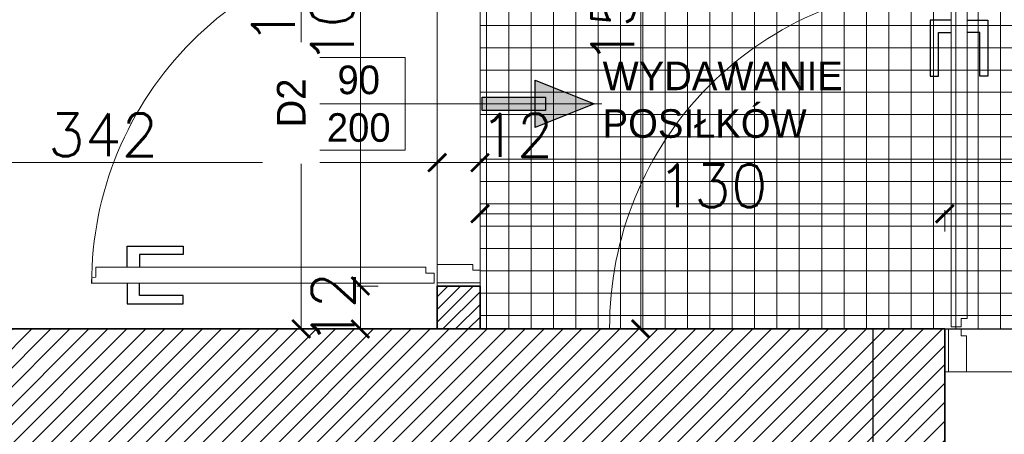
# Model space of a CAD drawing. Header units: millimetres. Extents: x -587 to 358276, y -26688 to 221215.
# Tile 148 of 256: x 9620 to 9895, y 10379 to 10495. Entities that reach past the tile are written whole.
import ezdxf
from ezdxf.lldxf.tags import DXFTag

# ---------------------------------------------------------------- set-up
doc = ezdxf.new("R2010")
doc.units = ezdxf.units.MM
doc.header["$MEASUREMENT"] = 0
doc.layers.add('_I_EKO_PODKLAD 3', color=252, linetype='Continuous')
doc.layers.add('stolarka', color=1, linetype='Continuous')
for name, color, linetype, lineweight in [('A_istniejące ściany', 7, 'Continuous', 35), ('A_l.przerywana', 250, 'ICAD_ISO03W100', 9), ('A_opisy', 166, 'Continuous', 15), ('A_projektowane sciany', 5, 'Continuous', 35), ('A_ściany projektowane', 5, 'Continuous', 35), ('l.przerywana', 104, 'ICAD_ISO03W100', 5), ('l.wypełnien', 253, 'Continuous', 5), ('wymiarowanie', 176, 'Continuous', 9)]:
    doc.layers.add(name, color=color, linetype=linetype, lineweight=lineweight)
doc.styles.add('styl2', font='simplex.shx')
tags = doc.linetypes.add('ICAD_ISO03W100', pattern=[30, 12, -18]).pattern_tags.tags
tags[6:7] = [DXFTag(74, 4), DXFTag(75, 0), DXFTag(340, '0'), DXFTag(46, 1.0), DXFTag(50, 0.0), DXFTag(44, 0.0), DXFTag(45, 0.0)]
tags[4:5] = [DXFTag(74, 4), DXFTag(75, 0), DXFTag(340, '0'), DXFTag(46, 1.0), DXFTag(50, 0.0), DXFTag(44, 0.0), DXFTag(45, 0.0)]
doc.dimstyles.new('Skala 1-50', dxfattribs={"dimtxt": 12, "dimasz": 5, "dimexe": 1, "dimexo": 1, "dimgap": 1.5, "dimtad": 1, "dimdec": 1, "dimrnd": 0.5, "dimtxsty": 'styl2', "dimblk": 'ARCHTICK', "dimcen": 5, "dimadec": 0, "dimazin": 0, "dimtfac": 1, "dimtdec": 1, "dimtmove": 1, "dimatfit": 3, "dimldrblk": 'ARCHTICK', "dimfxl": 5, "dimfxlon": 1, "dimlwd": -1, "dimlwe": -1, "dimarcsym": 0})

# ---------------------------------------------------------------- blocks, each defined once
blk = doc.blocks.new('_ArchTick')
at = {"color": 0, "linetype": 'ByBlock', "const_width": 0.15}
blk.add_lwpolyline([(-0.5, -0.5), (0.5, 0.5)], dxfattribs=at)
blk = doc.blocks.new('*D3723')
at = {"layer": 'Defpoints', "color": 0}
for p in [(9736.23, 10481.61), (9394.23, 10476.5), (9736.23, 10455.14)]:
    blk.add_point(p, dxfattribs=at)
at = {"layer": 'wymiarowanie', "color": 0}
for p, q in [((9394.23, 10460.14), (9394.23, 10454.14)), ((9736.23, 10460.14), (9736.23, 10454.14)), ((9394.23, 10455.14), (9736.23, 10455.14))]:
    blk.add_line(p, q, dxfattribs=at)
at = {"layer": 'wymiarowanie', "color": 0, "xscale": 5, "yscale": 5, "zscale": 5, "rotation": 180}
blk.add_blockref('_ArchTick', (9394.23, 10455.14), dxfattribs=at)
at = {"layer": 'wymiarowanie', "color": 0, "xscale": 5, "yscale": 5, "zscale": 5}
blk.add_blockref('_ArchTick', (9736.23, 10455.14), dxfattribs=at)
at = {"layer": 'wymiarowanie', "color": 0, "insert": (9642.84, 10462.94), "char_height": 12, "attachment_point": 5, "style": 'styl2'}
blk.add_mtext('342', dxfattribs=at)
blk = doc.blocks.new('*D3724')
at = {"layer": 'Defpoints', "color": 0}
for p in [(9736.23, 10481.61), (9748.23, 10476.62), (9748.23, 10455.14)]:
    blk.add_point(p, dxfattribs=at)
at = {"layer": 'wymiarowanie', "color": 0}
for p, q in [((9736.23, 10460.14), (9736.23, 10454.14)), ((9748.23, 10460.14), (9748.23, 10454.14)), ((9736.23, 10455.14), (9748.23, 10455.14))]:
    blk.add_line(p, q, dxfattribs=at)
at = {"layer": 'wymiarowanie', "color": 0, "xscale": 5, "yscale": 5, "zscale": 5, "rotation": 180}
blk.add_blockref('_ArchTick', (9736.23, 10455.14), dxfattribs=at)
at = {"layer": 'wymiarowanie', "color": 0, "xscale": 5, "yscale": 5, "zscale": 5}
blk.add_blockref('_ArchTick', (9748.23, 10455.14), dxfattribs=at)
at = {"layer": 'wymiarowanie', "color": 0, "insert": (9758.48, 10462.79), "char_height": 12, "attachment_point": 5, "style": 'styl2'}
blk.add_mtext('12', dxfattribs=at)
blk = doc.blocks.new('*D3725')
at = {"layer": 'Defpoints', "color": 0}
for p in [(11082.39, 10478.89), (9748.23, 10476.62), (11082.39, 10455.14)]:
    blk.add_point(p, dxfattribs=at)
at = {"layer": 'wymiarowanie', "color": 0}
for p, q in [((9748.23, 10460.14), (9748.23, 10454.14)), ((11082.39, 10460.14), (11082.39, 10454.14)), ((9748.23, 10455.14), (11082.39, 10455.14))]:
    blk.add_line(p, q, dxfattribs=at)
at = {"layer": 'wymiarowanie', "color": 0, "xscale": 5, "yscale": 5, "zscale": 5, "rotation": 180}
blk.add_blockref('_ArchTick', (9748.23, 10455.14), dxfattribs=at)
at = {"layer": 'wymiarowanie', "color": 0, "xscale": 5, "yscale": 5, "zscale": 5}
blk.add_blockref('_ArchTick', (11082.39, 10455.14), dxfattribs=at)
at = {"layer": 'wymiarowanie', "color": 0, "insert": (10365.34, 10462.53), "char_height": 12, "attachment_point": 5, "style": 'styl2'}
blk.add_mtext('1334', dxfattribs=at)
blk = doc.blocks.new('*D3765')
at = {"layer": 'Defpoints', "color": 0}
for p in [(9731.23, 10598.59), (9698.22, 10408.59), (9720.08, 10408.59)]:
    blk.add_point(p, dxfattribs=at)
at = {"layer": 'wymiarowanie', "color": 0}
for p, q in [((9703.22, 10598.59), (9697.22, 10598.59)), ((9698.22, 10598.59), (9698.22, 10408.59)), ((9703.22, 10408.59), (9697.22, 10408.59))]:
    blk.add_line(p, q, dxfattribs=at)
at = {"layer": 'wymiarowanie', "color": 0, "xscale": 5, "yscale": 5, "zscale": 5}
for p, rotation in [((9698.22, 10598.59), 90), ((9698.22, 10408.59), 270)]:
    blk.add_blockref('_ArchTick', p, dxfattribs=dict(at, rotation=rotation))
at = {"layer": 'wymiarowanie', "color": 0, "insert": (9690.42, 10503.59), "char_height": 12, "attachment_point": 5, "rotation": 90, "style": 'styl2'}
blk.add_mtext('190', dxfattribs=at)
blk = doc.blocks.new('*D3927')
at = {"layer": 'Defpoints', "color": 0}
for p in [(9878.19, 10440.84), (9748.23, 10408.59), (9878.19, 10408.59)]:
    blk.add_point(p, dxfattribs=at)
at = {"layer": 'wymiarowanie', "color": 0}
for p, q in [((9748.23, 10435.84), (9748.23, 10441.84)), ((9748.23, 10440.84), (9878.19, 10440.84)), ((9878.19, 10435.84), (9878.19, 10441.84))]:
    blk.add_line(p, q, dxfattribs=at)
at = {"layer": 'wymiarowanie', "color": 0, "xscale": 5, "yscale": 5, "zscale": 5, "rotation": 180}
blk.add_blockref('_ArchTick', (9748.23, 10440.84), dxfattribs=at)
at = {"layer": 'wymiarowanie', "color": 0, "xscale": 5, "yscale": 5, "zscale": 5}
blk.add_blockref('_ArchTick', (9878.19, 10440.84), dxfattribs=at)
at = {"layer": 'wymiarowanie', "color": 0, "insert": (9813.21, 10448.64), "char_height": 12, "attachment_point": 5, "style": 'styl2'}
blk.add_mtext('130', dxfattribs=at)
blk = doc.blocks.new('*D3928')
at = {"layer": 'Defpoints', "color": 0}
for p in [(9980.19, 10440.84), (9878.19, 10408.59), (9980.19, 10408.59)]:
    blk.add_point(p, dxfattribs=at)
at = {"layer": 'wymiarowanie', "color": 0}
for p, q in [((9878.19, 10435.84), (9878.19, 10441.84)), ((9878.19, 10440.84), (9980.19, 10440.84)), ((9980.19, 10435.84), (9980.19, 10441.84))]:
    blk.add_line(p, q, dxfattribs=at)
at = {"layer": 'wymiarowanie', "color": 0, "xscale": 5, "yscale": 5, "zscale": 5, "rotation": 180}
blk.add_blockref('_ArchTick', (9878.19, 10440.84), dxfattribs=at)
at = {"layer": 'wymiarowanie', "color": 0, "xscale": 5, "yscale": 5, "zscale": 5}
blk.add_blockref('_ArchTick', (9980.19, 10440.84), dxfattribs=at)
at = {"layer": 'wymiarowanie', "color": 0, "insert": (9929.19, 10448.64), "char_height": 12, "attachment_point": 5, "style": 'styl2'}
blk.add_mtext('102', dxfattribs=at)
blk = doc.blocks.new('*D4054')
at = {"layer": 'Defpoints', "color": 0}
for p in [(9714.76, 10420.59), (9736.23, 10420.59), (9736.23, 10408.59)]:
    blk.add_point(p, dxfattribs=at)
at = {"layer": 'wymiarowanie', "color": 0}
for p, q in [((9719.76, 10420.59), (9713.76, 10420.59)), ((9714.76, 10408.59), (9714.76, 10420.59)), ((9719.76, 10408.59), (9713.76, 10408.59))]:
    blk.add_line(p, q, dxfattribs=at)
at = {"layer": 'wymiarowanie', "color": 0, "xscale": 5, "yscale": 5, "zscale": 5}
for p, rotation in [((9714.76, 10420.59), 90), ((9714.76, 10408.59), 270)]:
    blk.add_blockref('_ArchTick', p, dxfattribs=dict(at, rotation=rotation))
at = {"layer": 'wymiarowanie', "color": 0, "insert": (9707.15, 10414.33), "char_height": 12, "attachment_point": 5, "rotation": 90, "style": 'styl2'}
blk.add_mtext('12', dxfattribs=at)
blk = doc.blocks.new('*D4055')
at = {"layer": 'Defpoints', "color": 0}
for p in [(9714.76, 10522.59), (9736.23, 10522.59), (9736.23, 10420.59)]:
    blk.add_point(p, dxfattribs=at)
at = {"layer": 'wymiarowanie', "color": 0}
for p, q in [((9719.76, 10522.59), (9713.76, 10522.59)), ((9714.76, 10420.59), (9714.76, 10522.59)), ((9719.76, 10420.59), (9713.76, 10420.59))]:
    blk.add_line(p, q, dxfattribs=at)
at = {"layer": 'wymiarowanie', "color": 0, "xscale": 5, "yscale": 5, "zscale": 5}
for p, rotation in [((9714.76, 10522.59), 90), ((9714.76, 10420.59), 270)]:
    blk.add_blockref('_ArchTick', p, dxfattribs=dict(at, rotation=rotation))
at = {"layer": 'wymiarowanie', "color": 0, "insert": (9706.96, 10498.08), "char_height": 12, "attachment_point": 5, "rotation": 90, "style": 'styl2'}
blk.add_mtext('102', dxfattribs=at)
blk = doc.blocks.new('*D4062')
at = {"layer": 'Defpoints', "color": 0}
for p in [(9755.23, 10558.59), (9769.18, 10408.59), (9793.17, 10408.59)]:
    blk.add_point(p, dxfattribs=at)
at = {"layer": 'wymiarowanie', "color": 0}
for p, q in [((9788.17, 10558.59), (9794.17, 10558.59)), ((9793.17, 10558.59), (9793.17, 10408.59)), ((9788.17, 10408.59), (9794.17, 10408.59))]:
    blk.add_line(p, q, dxfattribs=at)
at = {"layer": 'wymiarowanie', "color": 0, "xscale": 5, "yscale": 5, "zscale": 5}
for p, rotation in [((9793.17, 10558.59), 90), ((9793.17, 10408.59), 270)]:
    blk.add_blockref('_ArchTick', p, dxfattribs=dict(at, rotation=rotation))
at = {"layer": 'wymiarowanie', "color": 0, "insert": (9785.37, 10498.08), "char_height": 12, "attachment_point": 5, "rotation": 90, "style": 'styl2'}
blk.add_mtext('150', dxfattribs=at)

msp = doc.modelspace()

# ---------------------------------------------------------------- hatches: boundary and pattern name
at = {"layer": '_I_EKO_PODKLAD 3'}
for points in [[(9763.6, 10478.24), (9780.12, 10471.59), (9763.6, 10464.95)], [(9763.6, 10478.24), (9780.12, 10471.59), (9763.6, 10464.95)], [(9763.98, 10469.75), (9763.98, 10473.44), (9748.8, 10473.44), (9748.8, 10469.75)], [(9763.98, 10469.75), (9763.98, 10473.44), (9748.8, 10473.44), (9748.8, 10469.75)]]:
    msp.add_hatch(color=252, dxfattribs=at).paths.add_polyline_path(points)
at = {"layer": 'l.wypełnien'}
h = msp.add_hatch(dxfattribs=at)
h.set_pattern_fill('ANSI31', color=5, scale=20, style=0)
h.set_pattern_definition([(45, (0, 6.0705), (-1.76776695, 1.76776695), [])])
h.paths.add_polyline_path([(9636.23, 10598.59), (9636.23, 10610.59), (9443.47, 10610.59), (9443.47, 10800.59), (9431.47, 10800.59), (9431.47, 10610.59), (9394.23, 10610.59), (9394.23, 10598.59)])
h.paths.add_polyline_path([(9864.23, 10558.59), (9864.23, 10570.59), (9878.23, 10570.59), (9878.23, 10798.06), (9890.23, 10798.06), (9890.23, 10570.59), (9900.23, 10570.59), (9900.23, 10558.59)])
h.paths.add_polyline_path([(9731.23, 10610.59), (9731.23, 10598.59), (9736.23, 10598.59), (9736.23, 10522.59), (9748.23, 10522.59), (9748.23, 10558.59), (9762.23, 10558.59), (9762.23, 10570.59), (9748.23, 10570.59), (9748.23, 10610.59)])
h.paths.add_polyline_path([(9368.19, 10610.59), (9368.19, 10598.59), (9394.23, 10598.59), (9394.23, 10610.59)])
h.paths.add_polyline_path([(9748.23, 10408.59), (9748.23, 10420.59), (9736.23, 10420.59), (9736.23, 10408.59)])
h = msp.add_hatch(dxfattribs=at)
h.set_pattern_fill('ANSI37', color=254, scale=50, angle=45, style=0)
h.set_pattern_definition([(90, (0, 6.0705), (-6.25, 4e-16), []), (180, (0, 6.0705), (-8e-16, -6.25), [])])
h.paths.add_polyline_path([(11082.39, 10408.71), (9748.23, 10408.71), (9748.23, 10558.59), (11082.39, 10558.59)])
h.paths.add_polyline_path([(10967.23, 10460.22), (10802.49, 10460.22), (10802.49, 10439.95), (10967.23, 10439.95)], flags=16)
h.paths.add_polyline_path([(10967.23, 10480.5), (10885.65, 10480.5), (10802.49, 10480.5), (10802.49, 10460.22), (10967.23, 10460.22)], flags=16)
h.paths.add_polyline_path([(10552.67, 10506.2), (10471.1, 10506.2), (10387.94, 10506.2), (10387.94, 10485.93), (10552.67, 10485.93)], flags=16)
h.paths.add_polyline_path([(10552.67, 10485.93), (10387.94, 10485.93), (10387.94, 10465.65), (10552.67, 10465.65)], flags=16)
h.paths.add_polyline_path([(10885.65, 10513.76), (10802.49, 10513.76), (10802.49, 10480.5), (10885.65, 10480.5)], flags=16)
h.paths.add_polyline_path([(10471.1, 10539.47), (10387.94, 10539.47), (10387.94, 10506.2), (10471.1, 10506.2)], flags=16)
h.paths.add_polyline_path([(10137.67, 10524.15, 0.414214), (10130.59, 10524.15), (10116.45, 10510, 0.414214), (10116.45, 10502.93), (10130.59, 10488.79, 0.414214), (10137.67, 10488.79), (10151.81, 10502.93, 0.414214), (10151.81, 10510)], flags=16)
h.paths.add_polyline_path([(10330.53, 10472.91, 0.414214), (10323.46, 10472.91), (10309.32, 10458.77, 0.414214), (10309.32, 10451.7), (10323.46, 10437.56, 0.414214), (10330.53, 10437.56), (10344.68, 10451.7, 0.414214), (10344.68, 10458.77)], flags=16)
h.paths.add_polyline_path([(11080.91, 10486.09), (11047.58, 10486.09), (11047.58, 10473.09), (11080.91, 10473.09)], flags=16)
h.paths.add_polyline_path([(11080.91, 10499.09), (11047.58, 10499.09), (11047.58, 10486.09), (11080.91, 10486.09)], flags=16)
h.paths.add_polyline_path([(9951.23, 10551.89), (9938.23, 10551.89), (9938.23, 10525.89), (9951.23, 10525.89)], flags=16)
h.paths.add_polyline_path([(9964.23, 10551.89), (9951.23, 10551.89), (9951.23, 10525.89), (9964.23, 10525.89)], flags=16)
h.paths.add_polyline_path([(10608.19, 10551.89), (10595.19, 10551.89), (10595.19, 10525.89), (10608.19, 10525.89)], flags=16)
h.paths.add_polyline_path([(11047.58, 10499.09), (11034.58, 10499.09), (11034.58, 10473.09), (11047.58, 10473.09), (11047.58, 10486.09)], flags=16)
h.paths.add_polyline_path([(9964.23, 10525.89), (9951.23, 10525.89), (9938.23, 10525.89), (9938.23, 10512.89), (9964.23, 10512.89)], flags=16)
h.paths.add_polyline_path([(10608.19, 10525.89), (10595.19, 10525.89), (10582.19, 10525.89), (10582.19, 10512.89), (10608.19, 10512.89)], flags=16)
h.paths.add_polyline_path([(10595.19, 10551.89), (10582.19, 10551.89), (10582.19, 10525.89), (10595.19, 10525.89)], flags=16)
h = msp.add_hatch(dxfattribs=at)
h.set_pattern_fill('ANSI31', color=256, scale=30, style=0)
h.set_pattern_definition([(45, (0, 6.0705), (-2.6516504, 2.6516504), [])])
h.paths.add_polyline_path([(10179.68, 10408.59), (10279.59, 10408.59), (10279.59, 10402.59), (10273.59, 10402.59), (10273.59, 10129.76), (10279.59, 10132.55), (10279.59, 10023.36), (10316.23, 10023.36), (10316.23, 9998.81), (10279.59, 9998.81), (10279.59, 9933.83), (10254.19, 9933.83), (10254.19, 10365.41), (10179.68, 10365.41)])
h.paths.add_polyline_path([(10260.11, 10252.44), (10272.71, 10252.44), (10272.71, 10285.94), (10260.11, 10285.94)], flags=24)
h.paths.add_polyline_path([(10504.8, 10315.91), (10504.8, 10303.91), (10504.8, 10260.82), (10504.8, 10023.36), (10504.8, 9998.81), (10504.8, 9933.83), (10529.35, 9933.83), (10529.35, 10287.41), (10542.35, 10287.41), (10542.35, 10365.41), (10636.35, 10365.41), (10635.51, 10408.59), (10504.8, 10408.59), (10504.8, 10402.59)])
h.paths.add_polyline_path([(10504.8, 10402.59), (10510.8, 10402.59), (10510.8, 10315.91), (10504.8, 10315.91)], flags=16)
h.paths.add_polyline_path([(10504.8, 10398.59), (10504.8, 10315.91), (10510.8, 10315.91), (10510.8, 10402.59), (10504.8, 10402.59)], flags=0)
h.paths.add_polyline_path([(10515.95, 10332.41), (10515.95, 10353.41), (10530.35, 10353.41), (10530.35, 10332.41)], flags=16)
h.paths.add_polyline_path([(10515.95, 10353.41), (10515.95, 10332.41), (10530.35, 10332.41), (10530.35, 10353.41)], flags=0)
h.paths.add_polyline_path([(10515.95, 10303.91), (10515.95, 10299.41), (10530.35, 10299.41), (10530.35, 10320.41), (10515.95, 10320.41), (10515.95, 10315.91)], flags=16)
h.paths.add_polyline_path([(10515.95, 10303.91), (10515.95, 10315.91), (10515.95, 10320.41), (10530.35, 10320.41), (10530.35, 10299.41), (10515.95, 10299.41)], flags=0)
h.paths.add_polyline_path([(10504.8, 10260.82), (10504.8, 10303.91), (10510.8, 10303.91), (10510.8, 10260.82)], flags=16)
h.paths.add_polyline_path([(10510.8, 10260.82), (10510.8, 10303.91), (10504.8, 10303.91), (10504.8, 10265.82), (10504.8, 10260.82)], flags=0)
h.paths.add_polyline_path([(10504.8, 10303.91), (10510.8, 10303.91), (10510.8, 10315.91), (10504.8, 10315.91)], flags=16)
h.paths.add_polyline_path([(10504.8, 10315.91), (10510.8, 10315.91), (10510.8, 10303.91), (10504.8, 10303.91)], flags=0)
h.paths.add_polyline_path([(10510.8, 10315.91), (10515.95, 10315.91), (10515.95, 10303.91), (10510.8, 10303.91)], flags=16)
h.paths.add_polyline_path([(10510.84, 10332.09), (10523.45, 10332.09), (10523.45, 10365.59), (10510.84, 10365.59)], flags=8)
h.paths.add_polyline_path([(10510.84, 10332.09), (10523.45, 10332.09), (10523.45, 10365.59), (10510.84, 10365.59)], flags=8)
h.paths.add_polyline_path([(9506.72, 10365.41), (9506.72, 10408.59), (9858.19, 10408.59), (9858.19, 10365.41)])
h.paths.add_polyline_path([(10000.19, 10365.41), (10089.09, 10365.41), (10089.09, 10408.59), (10000.19, 10408.59)])
h.paths.add_polyline_path([(10273.59, 10129.76), (10273.59, 10402.59), (10279.59, 10402.59), (10279.59, 10365.41), (10279.59, 10132.55)])
h.paths.add_polyline_path([(10372.72, 9998.81), (10372.72, 10023.36), (10316.23, 10023.36), (10316.23, 9998.81)])
h.paths.add_polyline_path([(9858.19, 10365.41), (9858.19, 10408.59), (9878.19, 10408.59), (9878.19, 10365.41)])
h.paths.add_polyline_path([(10000.19, 10365.41), (10000.19, 10408.59), (9980.19, 10408.59), (9980.19, 10365.41)])
h.paths.add_polyline_path([(10279.59, 9913.83), (10279.59, 9933.83), (10254.19, 9933.83), (10254.19, 9913.83)])
h.paths.add_polyline_path([(10529.35, 9913.83), (10529.35, 9933.83), (10504.8, 9933.83), (10504.8, 9913.83)])
h.paths.add_polyline_path([(10494.8, 10023.36), (10494.8, 9998.81), (10504.8, 9998.81), (10504.8, 10023.36)])

# ---------------------------------------------------------------- linework, layer by layer
at = {"color": 5, "lineweight": 9}
for points in [[(9746.25, 10426.59), (9746.25, 10425.08), (9748.23, 10425.08), (9748.23, 10421.54), (9736.23, 10421.54), (9736.23, 10426.59), (9746.25, 10426.59)], [(9884.24, 10406.62), (9882.72, 10406.62), (9882.72, 10408.59), (9879.19, 10408.59), (9879.19, 10396.59), (9884.24, 10396.59), (9884.24, 10406.62)]]:
    msp.add_lwpolyline(points, dxfattribs=at)
at = {"layer": '_I_EKO_PODKLAD 3', "color": 252}
msp.add_lwpolyline([(9763.6, 10478.24), (9780.12, 10471.59), (9763.6, 10464.95), (9763.6, 10478.24)], dxfattribs=at)
msp.add_lwpolyline([(9763.6, 10478.24), (9780.12, 10471.59), (9763.6, 10464.95), (9763.6, 10478.24)], dxfattribs=at)
msp.add_lwpolyline([(9766.5, 10469.75), (9748.8, 10469.75), (9748.8, 10473.44), (9766.5, 10473.44)], close=True, dxfattribs=at)
msp.add_lwpolyline([(9766.5, 10469.75), (9748.8, 10469.75), (9748.8, 10473.44), (9766.5, 10473.44)], close=True, dxfattribs=at)
at = {"layer": 'A_istniejące ściany', "color": 7}
msp.add_line((9878.19, 10365.41), (9878.19, 10408.59), dxfattribs=at)
msp.add_lwpolyline([(9878.19, 10408.59), (9506.72, 10408.59)], dxfattribs=at)
at = {"layer": 'A_l.przerywana', "color": 5, "lineweight": 30, "ltscale": 0.3}
msp.add_lwpolyline([(9858.19, 10408.59), (10000.19, 10408.59), (10000.19, 10365.41), (9858.19, 10365.41)], close=True, dxfattribs=at)
at = {"layer": 'A_l.przerywana', "color": 5, "ltscale": 0.3}
msp.add_lwpolyline([(9980.19, 10408.59), (9980.19, 10396.59), (9878.19, 10396.59), (9878.19, 10408.59)], dxfattribs=at)
at = {"layer": 'A_projektowane sciany', "color": 5}
for p, q in [((9736.23, 10408.59), (9736.23, 10420.59)), ((9748.23, 10408.59), (9748.23, 10420.59))]:
    msp.add_line(p, q, dxfattribs=at)
at = {"layer": 'A_ściany projektowane', "color": 5}
msp.add_line((9736.23, 10420.59), (9748.23, 10420.59), dxfattribs=at)
at = {"layer": 'l.przerywana', "color": 5, "ltscale": 0.3}
msp.add_lwpolyline([(9736.23, 10522.59), (9748.23, 10522.59), (9748.23, 10420.59), (9736.23, 10420.59)], close=True, dxfattribs=at)
at = {"layer": 'stolarka', "color": 5, "lineweight": 9}
for points in [[(9882.72, 10409.17), (9879.94, 10409.17), (9879.94, 10504.94), (9881.44, 10504.92), (9881.62, 10503.78), (9884.46, 10503.78), (9884.46, 10411.47), (9882.72, 10411.47), (9882.72, 10409.17)], [(9735.4, 10424.18), (9735.4, 10421.39), (9639.64, 10421.39), (9639.65, 10422.9), (9640.8, 10423.08), (9640.8, 10425.92), (9733.1, 10425.92), (9733.1, 10424.18), (9735.4, 10424.18)]]:
    msp.add_lwpolyline(points, dxfattribs=at)
at = {"layer": 'stolarka', "color": 5}
for points in [[(9879.94, 10495.02), (9874.13, 10495.02), (9874.13, 10479.36), (9876.45, 10479.36), (9876.45, 10491.54), (9879.94, 10491.54)], [(9884.46, 10495.02), (9890.26, 10495.02), (9890.26, 10479.36), (9887.94, 10479.36), (9887.94, 10491.54), (9884.46, 10491.54)], [(9649.55, 10425.92), (9649.55, 10431.72), (9665.22, 10431.72), (9665.22, 10429.4), (9653.03, 10429.4), (9653.03, 10425.92)], [(9649.55, 10421.39), (9649.55, 10415.59), (9665.22, 10415.59), (9665.22, 10417.91), (9653.03, 10417.91), (9653.03, 10421.39)]]:
    msp.add_lwpolyline(points, dxfattribs=at)
at = {"layer": 'stolarka', "color": 5, "linetype": 'ICAD_ISO03W100', "lineweight": 13, "ltscale": 0.3}
for centre, start, end in [((9735.4, 10421.39), 90.0003, 180.0531), ((9880.24, 10409.17), 90.2367, 180.2895), ((9879.93, 10409.17), 0.0003, 90.0531)]:
    msp.add_arc(centre, 95.77, start, end, dxfattribs=at)

# ---------------------------------------------------------------- texts
at = {"layer": 'wymiarowanie', "color": 252, "insert": (9782.5, 10483.43), "char_height": 8, "width": 91.1155, "attachment_point": 1}
msp.add_mtext('{\\fCentury Gothic|b0|i0|c238|p0;WYDAWANIE POSIŁKÓW}', dxfattribs=at)

# ---------------------------------------------------------------- dimensions: what is measured, and where the dimension line sits
at = {"layer": 'wymiarowanie'}
for base, p1, p2, picture, middle in [((9793.17, 10408.59), (9755.23, 10558.59), (9769.18, 10408.59), '*D4062', (9793.17, 10498.08)), ((9714.76, 10420.59), (9736.23, 10408.59), (9736.23, 10420.59), '*D4054', (9714.8, 10414.33))]:
    dim = msp.add_linear_dim(base=base, p1=p1, p2=p2, angle=90, dimstyle='Skala 1-50', dxfattribs=at)
    dim.commit()
    dim.dimension.update_dxf_attribs({"geometry": picture, "text_midpoint": middle, "dimtype": 160})
for base, p1, p2, picture, middle in [((9748.23, 10455.14), (9736.23, 10481.61), (9748.23, 10476.62), '*D3724', (9758.48, 10455.14)), ((11082.39, 10455.14), (9748.23, 10476.62), (11082.39, 10478.89), '*D3725', (10365.34, 10454.73))]:
    dim = msp.add_linear_dim(base=base, p1=p1, p2=p2, dimstyle='Skala 1-50', dxfattribs=at)
    dim.commit()
    dim.dimension.update_dxf_attribs({"geometry": picture, "text_midpoint": middle, "dimtype": 160})
for base, p1, p2, picture, middle in [((9878.19, 10440.84), (9748.23, 10408.59), (9878.19, 10408.59), '*D3927', (9813.21, 10448.64)), ((9980.19, 10440.84), (9878.19, 10408.59), (9980.19, 10408.59), '*D3928', (9929.19, 10448.64))]:
    dim = msp.add_linear_dim(base=base, p1=p1, p2=p2, dimstyle='Skala 1-50', dxfattribs=at)
    dim.commit()
    dim.dimension.update_dxf_attribs({"geometry": picture, "text_midpoint": middle})

# ---------------------------------------------------------------- next in the draw order: texts
at = {"layer": 'A_opisy', "ltscale": 0.3, "insert": (9714.31, 10471.59), "char_height": 8, "width": 26, "attachment_point": 5, "bg_fill": 2}
msp.add_mtext('\\pxqc;{\\fCentury Gothic|b0|i0|c238|p0;90\\P200}', dxfattribs=at)

# ---------------------------------------------------------------- next in the draw order: linework, layer by layer
at = {"layer": 'A_opisy'}
msp.add_line((9782.31, 10471.59), (9727.31, 10471.59), dxfattribs=at)
at = {"layer": 'A_opisy', "lineweight": 30, "ltscale": 0.3}
msp.add_lwpolyline([(9688.31, 10458.59), (9688.31, 10484.59), (9701.31, 10484.59), (9701.31, 10458.59)], close=True, dxfattribs=at)
at = {"layer": 'A_opisy', "ltscale": 0.3}
for points in [[(9701.31, 10484.59), (9727.31, 10484.59), (9727.31, 10471.59), (9701.31, 10471.59)], [(9701.31, 10471.59), (9727.31, 10471.59), (9727.31, 10458.59), (9701.31, 10458.59)]]:
    msp.add_lwpolyline(points, close=True, dxfattribs=at)

# ---------------------------------------------------------------- next in the draw order: dimensions: what is measured, and where the dimension line sits
at = {"layer": 'wymiarowanie'}
dim = msp.add_linear_dim(base=(9698.22, 10408.59), p1=(9731.23, 10598.59), p2=(9720.08, 10408.59), angle=90, dimstyle='Skala 1-50', dxfattribs=at)
dim.commit()
dim.dimension.update_dxf_attribs({"geometry": '*D3765', "text_midpoint": (9690.42, 10503.59)})
dim = msp.add_linear_dim(base=(9736.23, 10455.14), p1=(9394.23, 10476.5), p2=(9736.23, 10481.61), dimstyle='Skala 1-50', dxfattribs=at)
dim.commit()
dim.dimension.update_dxf_attribs({"geometry": '*D3723', "text_midpoint": (9642.84, 10455.14), "dimtype": 160})

# ---------------------------------------------------------------- next in the draw order: texts
at = {"layer": 'A_opisy', "ltscale": 0.3, "insert": (9695.43, 10471.85), "char_height": 8, "width": 26, "attachment_point": 5, "rotation": 90, "bg_fill": 2}
msp.add_mtext('\\pxqc;{\\fCentury Gothic|b0|i0|c238|p0;D2}', dxfattribs=at)

# ---------------------------------------------------------------- next in the draw order: dimensions: what is measured, and where the dimension line sits
at = {"layer": 'wymiarowanie'}
dim = msp.add_linear_dim(base=(9714.76, 10522.59), p1=(9736.23, 10420.59), p2=(9736.23, 10522.59), angle=90, dimstyle='Skala 1-50', dxfattribs=at)
dim.commit()
dim.dimension.update_dxf_attribs({"geometry": '*D4055', "text_midpoint": (9714.76, 10498.08), "dimtype": 160})

doc.saveas('drawing.dxf')
